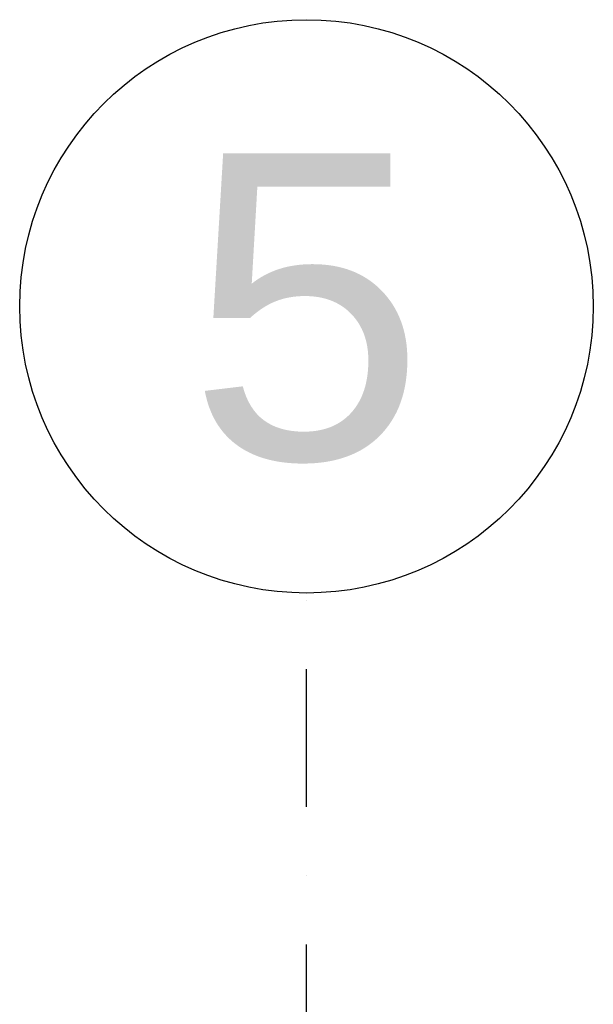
# Model space of a CAD drawing. Header units: millimetres. Extents: x 92668 to 123324, y -8921 to 14506.
# Tile 57 of 133: x 98668 to 99418, y 13218 to 14506. Entities that reach past the tile are written whole.
import ezdxf
from ezdxf.enums import TextEntityAlignment as Align

# ---------------------------------------------------------------- set-up
doc = ezdxf.new("R2010")
doc.units = ezdxf.units.MM
doc.header["$MEASUREMENT"] = 0
doc.linetypes.add('Kropki i Kreski', pattern=[360, 180, -90, 0, -90])
doc.layers.add('Nowe_A-Osi', color=7, linetype='Continuous')
doc.layers.add('Nowe_A-Osi_Nr_pióra__25', color=7, linetype='Continuous', lineweight=25, true_color=0x40a5ff)
doc.layers.add('Nowe_A-Osi_Nr_pióra__6', color=5, linetype='Continuous', lineweight=13)
doc.styles.add('STYL_AUTOMATYCZNY_1', font='arial.ttf')

# ---------------------------------------------------------------- blocks, each defined once
blk = doc.blocks.new('Standardowy znacznik osi[1]', base_point=(99042.6, 13756))
at = {"layer": 'Nowe_A-Osi_Nr_pióra__25', "color": 161, "linetype": 'Kropki i Kreski', "lineweight": 25, "true_color": 0x40a5ff}
blk.add_line((99042.6, 12756), (99042.6, 13756), dxfattribs=at)
at = {"layer": 'Nowe_A-Osi_Nr_pióra__25', "color": 161, "linetype": 'Continuous', "lineweight": 25, "true_color": 0x40a5ff}
blk.add_circle((99042.6, 14131), 375, dxfattribs=at)
at = {"layer": 'Nowe_A-Osi_Nr_pióra__6', "color": 5, "lineweight": 13, "style": 'STYL_AUTOMATYCZNY_1'}
for tag, p in [('AC_MarkerText_1_0', (99042.6, 14331)), ('AC_MarkerText_1_1', (99042.6, -2175))]:
    blk.add_attdef(tag, text='', height=400, rotation=360, dxfattribs=at).set_placement(p, align=Align.TOP_CENTER)

msp = doc.modelspace()

# ---------------------------------------------------------------- block references
at = {"layer": 'Nowe_A-Osi', "color": 8, "linetype": 'Continuous', "lineweight": 13}
ref = msp.add_blockref('Standardowy znacznik osi[1]', (99042.6, 13756.05), dxfattribs=at)
ref.add_attrib('AC_MarkerText_1', '5', dxfattribs={"layer": 'Nowe_A-Osi_Nr_pióra__6', "color": 5, "lineweight": 13, "height": 400, "rotation": 360, "style": 'STYL_AUTOMATYCZNY_1'}).set_placement((99042.6, 14331.05), align=Align.TOP_CENTER)

doc.saveas('drawing.dxf')
